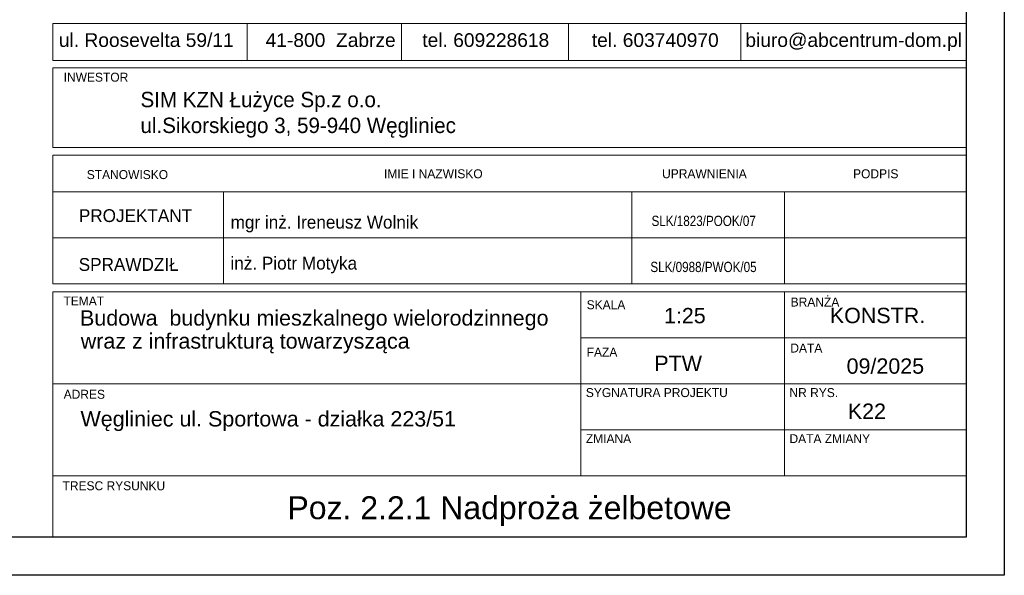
# Model space of a CAD drawing. Header units: millimetres. Extents: x -5773 to -2898, y -9833 to -1081.
# Tile 45 of 53: x -3222 to -2898, y -2885 to -2703. Entities that reach past the tile are written whole.
import ezdxf
from ezdxf.enums import TextEntityAlignment as Align

# ---------------------------------------------------------------- set-up
doc = ezdxf.new("R2010")
doc.units = ezdxf.units.MM
doc.header["$LTSCALE"] = 25
doc.layers.add('$TD_AUDIT_GENERATED_(3680)', color=7, linetype='Continuous', lineweight=18)
doc.layers.add('A-TABELKA', color=7, linetype='Continuous', lineweight=18)
doc.layers.add('BA_ram', color=2, linetype='Continuous')
doc.layers.add('Warstwa 1', color=7, linetype='Continuous')
doc.styles.add('olo-2', font='arial.ttf')
doc.styles.add('olo1', font='ISI-ROMANS_PL.SHX', dxfattribs={"height": 18})
doc.styles.add('SN1', font='arial.ttf', dxfattribs={"height": 1})

msp = doc.modelspace()

# ---------------------------------------------------------------- linework, layer by layer
at = {"layer": '$TD_AUDIT_GENERATED_(3680)', "color": 7}
for p, q in [((-3146.92, -2704.01), (-3146.92, -2716.17)), ((-3096.23, -2704.01), (-3096.23, -2716.17)), ((-3041.39, -2704.01), (-3041.39, -2716.17)), ((-2984.82, -2704.01), (-2984.82, -2716.17)), ((-3210.76, -2718.61), (-2910.76, -2718.61)), ((-3210.76, -2718.61), (-3210.76, -2744.73)), ((-2910.76, -2744.73), (-2910.76, -2718.61)), ((-3210.76, -2744.73), (-2910.76, -2744.73)), ((-3210.76, -2747.25), (-3210.76, -2789.6)), ((-3210.76, -2747.25), (-2910.76, -2747.25)), ((-2910.76, -2789.6), (-2910.76, -2747.25)), ((-3210.76, -2759.35), (-2910.76, -2759.35)), ((-3210.76, -2759.35), (-2910.76, -2759.35)), ((-3154.76, -2759.35), (-3154.76, -2789.6)), ((-2970.48, -2789.6), (-2970.48, -2759.35)), ((-3210.76, -2774.48), (-2910.76, -2774.48)), ((-3210.69, -2774.48), (-2910.76, -2774.48)), ((-3154.76, -2774.48), (-2910.76, -2774.48)), ((-3210.76, -2789.6), (-2910.76, -2789.6)), ((-3210.76, -2789.6), (-2910.76, -2789.6)), ((-3210.76, -2792.13), (-2910.76, -2792.13)), ((-3210.76, -2792.13), (-3210.76, -2872.8)), ((-3037.36, -2852.63), (-3037.36, -2792.13)), ((-2970.48, -2852.63), (-2970.48, -2792.13)), ((-2910.76, -2872.8), (-2910.76, -2792.13)), ((-3037.36, -2807.25), (-2910.76, -2807.25)), ((-3210.76, -2822.38), (-3030.19, -2822.38)), ((-3030.19, -2822.38), (-2910.76, -2822.38)), ((-3037.36, -2837.5), (-2910.76, -2837.5)), ((-3210.76, -2852.63), (-2910.76, -2852.63)), ((-3210.76, -2872.8), (-2910.76, -2872.8))]:
    msp.add_line(p, q, dxfattribs=at)
at = {"layer": '$TD_AUDIT_GENERATED_(3680)', "color": 7, "ltscale": 100}
msp.add_line((-3020.58, -2789.6), (-3020.58, -2759.35), dxfattribs=at)
at = {"layer": '$TD_AUDIT_GENERATED_(3680)', "color": 7}
msp.add_lwpolyline([(-3210.76, -2704.01), (-2910.76, -2704.01), (-2910.76, -2716.17), (-3210.76, -2716.17)], close=True, dxfattribs=at)
at = {"layer": 'BA_ram', "color": 1}
msp.add_lwpolyline([(-3948.26, -2885.3), (-3948.26, -2142.8), (-2898.26, -2142.8), (-2898.26, -2885.3)], close=True, dxfattribs=at)
at = {"layer": 'BA_ram'}
msp.add_lwpolyline([(-3898.26, -2872.8), (-3898.26, -2155.3), (-2910.76, -2155.3), (-2910.76, -2872.8)], close=True, dxfattribs=at)

# ---------------------------------------------------------------- texts
at = {"layer": '$TD_AUDIT_GENERATED_(3680)', "color": 7, "style": 'olo1'}
for s, height, p in [('INWESTOR', 2.946, (-3207.2, -2723.15)), ('IMIE I NAZWISKO', 2.9457, (-3101.98, -2754.87)), ('UPRAWNIENIA', 2.9457, (-3010.65, -2754.86)), ('PODPIS', 2.946, (-2947.93, -2754.87)), ('STANOWISKO', 2.946, (-3199.61, -2755.14)), ('PROJEKTANT', 4.208, (-3202.21, -2769.25)), ('SPRAWDZIŁ', 4.208, (-3202.27, -2785.3)), ('TEMAT', 2.946, (-3207.27, -2796.66)), ('BRANŻA', 2.946, (-2968.43, -2797)), ('SKALA', 2.946, (-3035.43, -2797.9)), ('DATA', 2.946, (-2968.54, -2812.11)), ('FAZA', 2.946, (-3035.43, -2813.46)), ('ADRES', 2.946, (-3207.2, -2827.3)), ('SYGNATURA PROJEKTU', 2.9457, (-3035.7, -2826.75)), ('NR RYS.', 2.946, (-2968.82, -2826.75)), ('ZMIANA', 2.946, (-3035.7, -2841.88)), ('DATA ZMIANY', 2.9457, (-2968.82, -2841.88)), ('TRESC RYSUNKU', 2.9457, (-3207.57, -2857.36))]:
    msp.add_text(s, height=height, dxfattribs=at).set_placement(p)
at = {"layer": 'A-TABELKA', "color": 7, "linetype": 'Continuous'}
for s, height, style, p in [('SIM KZN Łużyce Sp.z o.o.', 5.0497, 'olo1', (-3181.97, -2731.54)), ('ul.Sikorskiego 3, 59-940 Węgliniec', 5.0497, 'olo1', (-3181.97, -2740.02)), ('mgr inż. Ireneusz Wolnik', 4.2081, 'olo1', (-3152.36, -2771.4)), ('inż. Piotr Motyka', 4.2081, 'olo1', (-3152.42, -2784.87)), ('Budowa  budynku mieszkalnego wielorodzinnego', 5.0419, 'olo-2', (-3201.82, -2803.27)), ('wraz z infrastrukturą towarzysząca', 5.0419, 'olo-2', (-3201.59, -2810.84)), ('09/2025', 5.042, 'olo-2', (-2950.06, -2819.08)), ('Węgliniec ul. Sportowa - działka 223/51', 5.0419, 'olo-2', (-3201.66, -2836.41))]:
    msp.add_text(s, height=height, dxfattribs=dict(at, style=style)).set_placement(p)
at = {"layer": 'A-TABELKA', "color": 7, "linetype": 'Continuous', "style": 'olo1', "width": 0.85}
for s, p in [('SLK/1823/POOK/07', (-2997, -2768.81)), ('SLK/0988/PWOK/05', (-2997.06, -2783.94))]:
    msp.add_text(s, height=3.3665, dxfattribs=at).set_placement(p, align=Align.MIDDLE)
at = {"layer": 'A-TABELKA', "color": 7, "linetype": 'Continuous', "style": 'olo-2'}
for s, height, p in [('1:25', 5.042, (-3003.18, -2799.99)), ('KONSTR.', 5.042, (-2939.9, -2799.94)), ('PTW', 5.042, (-3005.38, -2815.69)), ('K22', 5.042, (-2943.39, -2831.36)), ('Poz. 2.2.1 Nadproża żelbetowe', 7.5144, (-3060.76, -2864.03))]:
    msp.add_text(s, height=height, dxfattribs=at).set_placement(p, align=Align.MIDDLE)
at = {"layer": 'Warstwa 1', "color": 160, "style": 'SN1'}
msp.add_text('ul. Roosevelta 59/11      41-800  Zabrze     tel. 609228618        tel. 603740970     biuro@abcentrum-dom.pl', height=4.50867, dxfattribs=at).set_placement((-3208.78, -2711.74))

doc.saveas('drawing.dxf')
